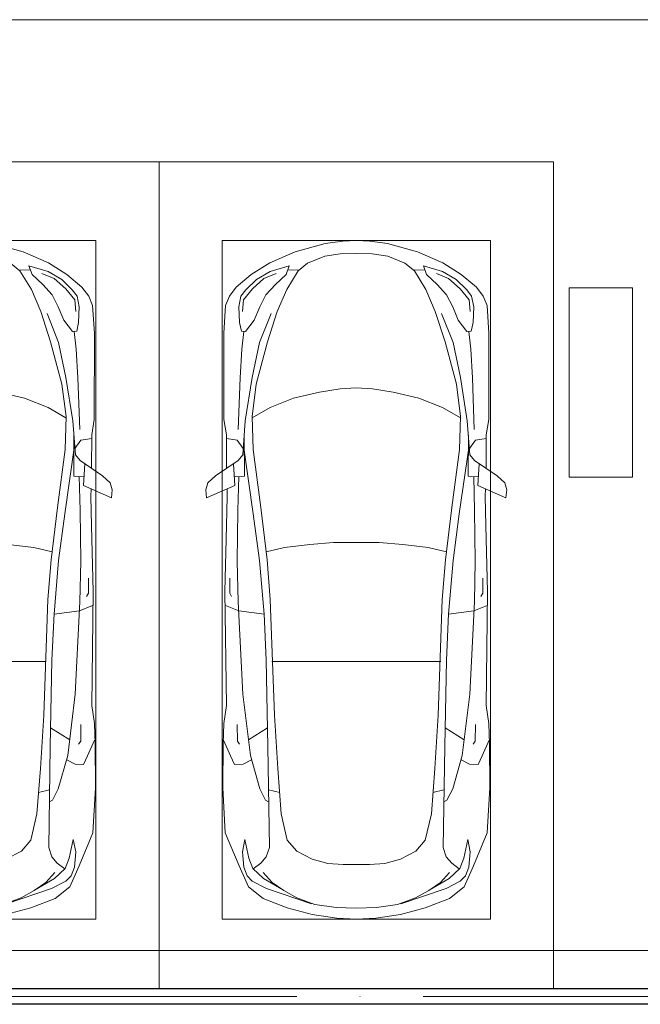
# Model space of a CAD drawing. Header units: millimetres. Extents: x -32229 to 192519, y -13689 to 125138.
# Tile 230 of 256: x 53552 to 57485, y 104310 to 110550. Entities that reach past the tile are written whole.
import ezdxf

# ---------------------------------------------------------------- set-up
doc = ezdxf.new("R2010")
doc.units = ezdxf.units.MM
doc.linetypes.add('ADSK_Осевая', pattern=[2800, 2000, -400, 0, -400])
for name, color, linetype, lineweight in [('A-DETL-GENF-OTLN', 7, 'Continuous', 18), ('A-FLOR-____-OTLN', 7, 'Continuous', 18), ('C-PRKG-____-OTLN', 7, 'Continuous', 18), ('E-CABL-TRAY-CNTR', 7, 'ADSK_Осевая', 18), ('E-CABL-TRAY-OTLN', 7, 'Continuous', 18), ('S-COLS-____-MCUT', 7, 'Continuous', 40)]:
    doc.layers.add(name, color=color, linetype=linetype, lineweight=lineweight)

# ---------------------------------------------------------------- blocks, each defined once
blk = doc.blocks.new('АР_Машиноместо - 5300x2500_С-V16--01 ЭЛ')
at = {"layer": 'A-DETL-GENF-OTLN', "color": 253, "lineweight": 13, "true_color": 0xaaaaaa}
for p, q in [((1052.6, -517.5), (861.8, -571.6)), ((1165.1, -503.1), (1052.6, -517.5)), ((1250, -500), (1165.1, -503.1)), ((1250, -500), (1334.9, -503.1)), ((1334.9, -503.1), (1447.4, -517.5)), ((1447.4, -517.5), (1638.2, -571.6)), ((861.8, -571.6), (701.8, -640.4)), ((1050.7, -599.4), (941.4, -642.2)), ((1148.8, -583), (1050.7, -599.4)), ((1250, -581.6), (1148.8, -583)), ((1250, -581.6), (1351.2, -583)), ((1351.2, -583), (1449.3, -599.4)), ((1449.3, -599.4), (1558.6, -642.2)), ((1638.2, -571.6), (1798.2, -640.4)), ((701.8, -640.4), (584.4, -714.6)), ((824.6, -660.9), (703.5, -696.4)), ((804.5, -715.7), (824.6, -660.9)), ((888.4, -685.9), (815.2, -686.6)), ((941.4, -642.2), (881.5, -691.6)), ((1558.6, -642.2), (1618.5, -691.6)), ((1611.6, -685.9), (1684.8, -686.6)), ((1695.5, -715.7), (1675.4, -660.9)), ((1675.4, -660.9), (1796.5, -696.4)), ((1798.2, -640.4), (1915.6, -714.6)), ((584.4, -714.6), (489, -795.6)), ((616.5, -746.4), (550, -812.3)), ((703.5, -696.4), (616.5, -746.4)), ((737.5, -778.3), (804.5, -715.7)), ((881.5, -691.6), (809.1, -809.4)), ((1618.5, -691.6), (1690.9, -809.4)), ((1762.5, -778.3), (1695.5, -715.7)), ((1796.5, -696.4), (1883.5, -746.4)), ((1883.5, -746.4), (1950, -812.3)), ((1915.6, -714.6), (2011, -795.6)), ((489, -795.6), (445.9, -853.1)), ((677.4, -843.7), (737.5, -778.3)), ((809.1, -809.4), (749.2, -950.3)), ((1690.9, -809.4), (1750.8, -950.3)), ((1822.6, -843.7), (1762.5, -778.3)), ((2011, -795.6), (2054.1, -853.1)), ((445.9, -853.1), (420.9, -910.7)), ((519.1, -851.5), (505.7, -920)), ((550, -812.3), (519.1, -851.5)), ((639.1, -920), (677.4, -843.7)), ((1860.9, -920), (1822.6, -843.7)), ((1950, -812.3), (1980.9, -851.5)), ((1980.9, -851.5), (1994.3, -920)), ((2054.1, -853.1), (2079.1, -910.7)), ((420.9, -910.7), (409.5, -1087)), ((505.7, -920), (510.2, -1018.7)), ((603.4, -1004.8), (639.1, -920)), ((1896.6, -1004.8), (1860.9, -920)), ((1994.3, -920), (1989.8, -1018.7)), ((2079.1, -910.7), (2090.5, -1087)), ((749.2, -950.3), (687.4, -1141)), ((1750.8, -950.3), (1812.6, -1141)), ((510.2, -1018.7), (521.5, -1074.5)), ((548.5, -1076.2), (603.4, -1004.8)), ((1951.5, -1076.2), (1896.6, -1004.8)), ((1989.8, -1018.7), (1978.5, -1074.5)), ((409.5, -1087), (410.6, -1634.2)), ((521.5, -1074.5), (548.5, -1076.2)), ((1978.5, -1074.5), (1951.5, -1076.2)), ((2090.5, -1087), (2089.4, -1634.2)), ((687.4, -1141), (615.4, -1410.3)), ((1812.6, -1141), (1884.6, -1410.3)), ((615.4, -1410.3), (589.4, -1615.5)), ((1146.9, -1439.4), (1250, -1434.1)), ((1353.1, -1439.4), (1250, -1434.1)), ((1884.6, -1410.3), (1910.6, -1615.5)), ((852.8, -1499), (1016.6, -1459.9)), ((1016.6, -1459.9), (1146.9, -1439.4)), ((1483.4, -1459.9), (1353.1, -1439.4)), ((1647.2, -1499), (1483.4, -1459.9)), ((590.4, -1624.3), (703.6, -1557.1)), ((703.6, -1557.1), (852.8, -1499)), ((1796.4, -1557.1), (1647.2, -1499)), ((1909.6, -1624.3), (1796.4, -1557.1)), ((589.4, -1615.5), (595.8, -1824.8)), ((1910.6, -1615.5), (1904.2, -1824.8)), ((410.6, -1634.2), (426.5, -1730.9)), ((546.5, -1642.6), (530.6, -1857.6)), ((1953.5, -1642.6), (1969.4, -1857.6)), ((2089.4, -1634.2), (2073.5, -1730.9)), ((426.5, -1730.9), (427.5, -1943)), ((540.9, -1993.7), (539.8, -1733.1)), ((1959.1, -1993.7), (1960.2, -1733.1)), ((2073.5, -1730.9), (2072.5, -1943)), ((495, -1765.3), (426.6, -1753.4)), ((533.6, -1816.8), (495, -1765.3)), ((597, -2231), (535, -1798.3)), ((1903, -2231), (1965, -1798.3)), ((1966.4, -1816.8), (2005, -1765.3)), ((2005, -1765.3), (2073.4, -1753.4)), ((530.6, -1857.6), (500.6, -1894.5)), ((595.8, -1824.8), (644.6, -2191.8)), ((1904.2, -1824.8), (1855.4, -2191.8)), ((1969.4, -1857.6), (1999.4, -1894.5)), ((500.6, -1894.5), (357.8, -1990.1)), ((479.9, -2052.9), (471, -1914.3)), ((1999.4, -1894.5), (2142.2, -1990.1)), ((2020.1, -2052.9), (2029, -1914.3)), ((357.8, -1990.1), (309.5, -2036.1)), ((540.9, -1993.7), (476.3, -1997.9)), ((505.9, -1996), (500, -2210.1)), ((1959.1, -1993.7), (2023.7, -1997.9)), ((1994.1, -1996), (2000, -2210.1)), ((2142.2, -1990.1), (2190.5, -2036.1)), ((309.5, -2036.1), (296.8, -2079.9)), ((301.4, -2130.5), (479.9, -2052.9)), ((2198.6, -2130.5), (2020.1, -2052.9)), ((2190.5, -2036.1), (2203.2, -2079.9)), ((296.8, -2079.9), (301.4, -2130.5)), ((428.2, -2308.5), (432.3, -2119.9)), ((432.3, -2119.9), (430.7, -2073.9)), ((2067.7, -2119.9), (2069.3, -2073.9)), ((2071.8, -2308.5), (2067.7, -2119.9)), ((2203.2, -2079.9), (2198.6, -2130.5)), ((500, -2210.1), (495.7, -2532.3)), ((636.6, -2526.5), (597, -2231)), ((644.6, -2191.8), (684.2, -2522.3)), ((1855.4, -2191.8), (1815.8, -2522.3)), ((1863.4, -2526.5), (1903, -2231)), ((2000, -2210.1), (2004.3, -2532.3)), ((417.5, -2723), (428.2, -2308.5)), ((2082.5, -2723), (2071.8, -2308.5)), ((495.7, -2532.3), (501.4, -2789.7)), ((636.6, -2526.5), (665.8, -2867.4)), ((684.2, -2522.3), (704.9, -2775.5)), ((1815.8, -2522.3), (1795.1, -2775.5)), ((1863.4, -2526.5), (1834.2, -2867.4)), ((2004.3, -2532.3), (1998.6, -2789.7)), ((447.8, -2638.7), (447.8, -2733.7)), ((2052.2, -2638.7), (2052.2, -2733.7)), ((426.5, -3446.8), (417.5, -2723)), ((447.8, -2733.7), (459.7, -2756.2)), ((2052.2, -2733.7), (2040.3, -2756.2)), ((2073.5, -3446.8), (2082.5, -2723)), ((501.4, -2789.7), (530.9, -3374.8)), ((704.9, -2775.5), (731.2, -3507.6)), ((1795.1, -2775.5), (1768.8, -3507.6)), ((1998.6, -2789.7), (1969.1, -3374.8)), ((505.1, -2846.9), (420.9, -2813.3)), ((665.8, -2867.4), (505.1, -2846.9)), ((665.6, -2864.6), (678.7, -3159.5)), ((1834.4, -2864.6), (1821.3, -3159.5)), ((1834.2, -2867.4), (1994.9, -2846.9)), ((1994.9, -2846.9), (2079.1, -2813.3)), ((678.7, -3159.5), (689.3, -3705.5)), ((1821.3, -3159.5), (1810.7, -3705.5)), ((530.9, -3374.8), (578.7, -3762.9)), ((1969.1, -3374.8), (1921.3, -3762.9)), ((409.5, -3560), (426.5, -3446.8)), ((2090.5, -3560), (2073.5, -3446.8)), ((731.2, -3507.6), (752.2, -3845.6)), ((1768.8, -3507.6), (1747.8, -3845.6)), ((405.6, -3688.5), (409.5, -3560)), ((495.5, -3566.1), (496.8, -3671.6)), ((687.1, -3588.8), (566.5, -3663.9)), ((1812.9, -3588.8), (1933.5, -3663.9)), ((2004.5, -3566.1), (2003.2, -3671.6)), ((2094.4, -3688.5), (2090.5, -3560)), ((408.2, -3667), (453.1, -3766.3)), ((496.8, -3671.6), (510.1, -3691.5)), ((2003.2, -3671.6), (1989.9, -3691.5)), ((2091.8, -3667), (2046.9, -3766.3)), ((403.4, -3968), (405.6, -3688.5)), ((689.3, -3705.5), (699.7, -4345.5)), ((1810.7, -3705.5), (1800.3, -4345.5)), ((2096.6, -3968), (2094.4, -3688.5)), ((453.1, -3766.3), (478.4, -3819.3)), ((532.5, -3818.1), (585.5, -3790.5)), ((578.7, -3762.9), (638.7, -3975.4)), ((1921.3, -3762.9), (1861.3, -3975.4)), ((1967.5, -3818.1), (1914.5, -3790.5)), ((2046.9, -3766.3), (2021.6, -3819.3)), ((478.4, -3819.3), (532.5, -3818.1)), ((752.2, -3845.6), (774.4, -4132.9)), ((1747.8, -3845.6), (1725.6, -4132.9)), ((2021.6, -3819.3), (1967.5, -3818.1)), ((419.6, -4254.2), (403.4, -3968)), ((638.7, -3975.4), (675.2, -4045.5)), ((1861.3, -3975.4), (1824.8, -4045.5)), ((2080.4, -4254.2), (2096.6, -3968)), ((675.2, -4045.5), (694.6, -4057.6)), ((1824.8, -4045.5), (1805.4, -4057.6)), ((774.4, -4132.9), (812.5, -4298.9)), ((1725.6, -4132.9), (1687.5, -4298.9)), ((507.1, -4462.6), (419.6, -4254.2)), ((543.7, -4295.1), (528.4, -4374.7)), ((569.5, -4413.1), (543.7, -4295.1)), ((812.5, -4298.9), (872.7, -4370.2)), ((1687.5, -4298.9), (1627.3, -4370.2)), ((1930.5, -4413.1), (1956.3, -4295.1)), ((1956.3, -4295.1), (1971.6, -4374.7)), ((1992.9, -4462.6), (2080.4, -4254.2)), ((699.7, -4345.5), (679.6, -4406.3)), ((1800.3, -4345.5), (1820.4, -4406.3)), ((528.4, -4374.7), (536.4, -4471.4)), ((594.6, -4479.3), (569.5, -4413.1)), ((679.6, -4406.3), (645, -4445.5)), ((872.7, -4370.2), (970.5, -4419.3)), ((970.5, -4419.3), (1069.6, -4447.3)), ((1529.5, -4419.3), (1430.4, -4447.3)), ((1627.3, -4370.2), (1529.5, -4419.3)), ((1820.4, -4406.3), (1855, -4445.5)), ((1905.4, -4479.3), (1930.5, -4413.1)), ((1971.6, -4374.7), (1963.6, -4471.4)), ((565.9, -4595.1), (507.1, -4462.6)), ((536.4, -4471.4), (557.5, -4525.7)), ((661.8, -4543.1), (594.6, -4479.3)), ((645, -4445.5), (597.3, -4481.4)), ((1069.6, -4447.3), (1167.1, -4453.2)), ((1167.1, -4453.2), (1250, -4453.9)), ((1332.9, -4453.2), (1250, -4453.9)), ((1430.4, -4447.3), (1332.9, -4453.2)), ((1838.2, -4543.1), (1905.4, -4479.3)), ((1855, -4445.5), (1902.7, -4481.4)), ((1934.1, -4595.1), (1992.9, -4462.6)), ((1963.6, -4471.4), (1942.5, -4525.7)), ((557.5, -4525.7), (590.7, -4560.1)), ((717.1, -4568.9), (659.6, -4505.3)), ((788.5, -4617.7), (661.8, -4543.1)), ((1711.5, -4617.7), (1838.2, -4543.1)), ((1782.9, -4568.9), (1840.4, -4505.3)), ((1942.5, -4525.7), (1909.3, -4560.1)), ((659.1, -4669.9), (565.9, -4595.1)), ((590.7, -4560.1), (680.7, -4606.5)), ((680.7, -4606.5), (967, -4703.6)), ((791.3, -4619.7), (717.1, -4568.9)), ((1819.3, -4606.5), (1533, -4703.6)), ((1708.7, -4619.7), (1782.9, -4568.9)), ((1909.3, -4560.1), (1819.3, -4606.5)), ((1840.9, -4669.9), (1934.1, -4595.1)), ((812.7, -4729.4), (659.1, -4669.9)), ((873.9, -4665.1), (791.3, -4619.7)), ((988.2, -4706.7), (873.9, -4665.1)), ((1511.8, -4706.7), (1626.1, -4665.1)), ((1626.1, -4665.1), (1708.7, -4619.7)), ((1687.3, -4729.4), (1840.9, -4669.9)), ((970.2, -4771.8), (812.7, -4729.4)), ((1122.2, -4726.4), (988.2, -4706.7)), ((1250, -4731.7), (1122.2, -4726.4)), ((1250, -4731.7), (1377.8, -4726.4)), ((1377.8, -4726.4), (1511.8, -4706.7)), ((1529.8, -4771.8), (1687.3, -4729.4)), ((1126.4, -4794.1), (970.2, -4771.8)), ((1250, -4800), (1126.4, -4794.1)), ((1250, -4800), (1373.6, -4794.1)), ((1373.6, -4794.1), (1529.8, -4771.8))]:
    blk.add_line(p, q, dxfattribs=at)
at = {"layer": 'A-DETL-GENF-OTLN', "color": 254, "lineweight": 13, "true_color": 0xd4d4d4}
for p, q in [((664.7, -739.9), (591.7, -805)), ((742.6, -707.8), (664.7, -739.9)), ((1757.4, -707.8), (1835.3, -739.9)), ((1835.3, -739.9), (1908.3, -805)), ((591.7, -805), (534.5, -874.4)), ((1908.3, -805), (1965.5, -874.4)), ((534.5, -874.4), (528.1, -949.5)), ((1965.5, -874.4), (1971.9, -949.5)), ((710.2, -962.8), (636.7, -1146)), ((1789.8, -962.8), (1863.3, -1146)), ((537.4, -1076.1), (524.9, -1188.6)), ((1962.6, -1076.1), (1975.1, -1188.6)), ((636.7, -1146), (590.3, -1367.8)), ((1863.3, -1146), (1909.7, -1367.8)), ((524.9, -1188.6), (513.9, -1368.9)), ((1975.1, -1188.6), (1986.1, -1368.9)), ((513.9, -1368.9), (502.3, -1696.3)), ((590.3, -1367.8), (546.5, -1642.6)), ((1909.7, -1367.8), (1953.5, -1642.6)), ((1986.1, -1368.9), (1997.7, -1696.3)), ((794.6, -2446), (955.7, -2426.8)), ((955.7, -2426.8), (1105.5, -2413.7)), ((1105.5, -2413.7), (1250, -2412.9)), ((1394.5, -2413.7), (1250, -2412.9)), ((1544.3, -2426.8), (1394.5, -2413.7)), ((1705.4, -2446), (1544.3, -2426.8)), ((677.9, -2473), (794.6, -2446)), ((1822.1, -2473), (1705.4, -2446)), ((715.1, -3168.3), (1250, -3167.3)), ((1784.9, -3168.3), (1250, -3167.3)), ((694.6, -3980.4), (765.1, -3996.8)), ((1805.4, -3980.4), (1734.9, -3996.8))]:
    blk.add_line(p, q, dxfattribs=at)
at = {"layer": 'C-PRKG-____-OTLN', "color": 253, "lineweight": 13, "true_color": 0xaaaaaa}
for p, q in [((2500, 0), (0, 0)), ((0, 0), (0, -5240.2)), ((2500, 0), (2500, -5240.2)), ((400, -500), (400, -4800)), ((400, -500), (2100, -500)), ((2100, -500), (2100, -4800)), ((400, -4800), (2100, -4800))]:
    blk.add_line(p, q, dxfattribs=at)
blk = doc.blocks.new('АР_Машиноместо - 5300x2500_С-V14--01 ЭЛ')
at = {"layer": 'A-DETL-GENF-OTLN', "color": 253, "lineweight": 13, "true_color": 0xaaaaaa}
for p, q in [((970.2, 4771.8), (812.7, 4729.4)), ((1126.4, 4794.1), (970.2, 4771.8)), ((1250, 4800), (1126.4, 4794.1)), ((1250, 4800), (1373.6, 4794.1)), ((1373.6, 4794.1), (1529.8, 4771.8)), ((1529.8, 4771.8), (1687.3, 4729.4)), ((812.7, 4729.4), (659.1, 4669.9)), ((680.7, 4606.5), (967, 4703.6)), ((988.2, 4706.7), (873.9, 4665.1)), ((1122.2, 4726.4), (988.2, 4706.7)), ((1250, 4731.7), (1122.2, 4726.4)), ((1250, 4731.7), (1377.8, 4726.4)), ((1377.8, 4726.4), (1511.8, 4706.7)), ((1511.8, 4706.7), (1626.1, 4665.1)), ((1819.3, 4606.5), (1533, 4703.6)), ((1687.3, 4729.4), (1840.9, 4669.9)), ((659.1, 4669.9), (565.9, 4595.1)), ((791.3, 4619.7), (717.1, 4568.9)), ((873.9, 4665.1), (791.3, 4619.7)), ((1626.1, 4665.1), (1708.7, 4619.7)), ((1708.7, 4619.7), (1782.9, 4568.9)), ((1840.9, 4669.9), (1934.1, 4595.1)), ((565.9, 4595.1), (507.1, 4462.6)), ((557.5, 4525.7), (590.7, 4560.1)), ((590.7, 4560.1), (680.7, 4606.5)), ((717.1, 4568.9), (659.6, 4505.3)), ((788.5, 4617.7), (661.8, 4543.1)), ((1711.5, 4617.7), (1838.2, 4543.1)), ((1782.9, 4568.9), (1840.4, 4505.3)), ((1909.3, 4560.1), (1819.3, 4606.5)), ((1942.5, 4525.7), (1909.3, 4560.1)), ((1934.1, 4595.1), (1992.9, 4462.6)), ((536.4, 4471.4), (557.5, 4525.7)), ((661.8, 4543.1), (594.6, 4479.3)), ((1838.2, 4543.1), (1905.4, 4479.3)), ((1963.6, 4471.4), (1942.5, 4525.7)), ((507.1, 4462.6), (419.6, 4254.2)), ((528.4, 4374.7), (536.4, 4471.4)), ((594.6, 4479.3), (569.5, 4413.1)), ((645, 4445.5), (597.3, 4481.4)), ((679.6, 4406.3), (645, 4445.5)), ((970.5, 4419.3), (1069.6, 4447.3)), ((1069.6, 4447.3), (1167.1, 4453.2)), ((1167.1, 4453.2), (1250, 4453.9)), ((1332.9, 4453.2), (1250, 4453.9)), ((1430.4, 4447.3), (1332.9, 4453.2)), ((1529.5, 4419.3), (1430.4, 4447.3)), ((1820.4, 4406.3), (1855, 4445.5)), ((1855, 4445.5), (1902.7, 4481.4)), ((1905.4, 4479.3), (1930.5, 4413.1)), ((1971.6, 4374.7), (1963.6, 4471.4)), ((1992.9, 4462.6), (2080.4, 4254.2)), ((543.7, 4295.1), (528.4, 4374.7)), ((569.5, 4413.1), (543.7, 4295.1)), ((699.7, 4345.5), (679.6, 4406.3)), ((812.5, 4298.9), (872.7, 4370.2)), ((872.7, 4370.2), (970.5, 4419.3)), ((1627.3, 4370.2), (1529.5, 4419.3)), ((1687.5, 4298.9), (1627.3, 4370.2)), ((1800.3, 4345.5), (1820.4, 4406.3)), ((1930.5, 4413.1), (1956.3, 4295.1)), ((1956.3, 4295.1), (1971.6, 4374.7)), ((689.3, 3705.5), (699.7, 4345.5)), ((1810.7, 3705.5), (1800.3, 4345.5)), ((419.6, 4254.2), (403.4, 3968)), ((774.4, 4132.9), (812.5, 4298.9)), ((1725.6, 4132.9), (1687.5, 4298.9)), ((2080.4, 4254.2), (2096.6, 3968)), ((752.2, 3845.6), (774.4, 4132.9)), ((1747.8, 3845.6), (1725.6, 4132.9)), ((675.2, 4045.5), (694.6, 4057.6)), ((1824.8, 4045.5), (1805.4, 4057.6)), ((638.7, 3975.4), (675.2, 4045.5)), ((1861.3, 3975.4), (1824.8, 4045.5)), ((403.4, 3968), (405.6, 3688.5)), ((578.7, 3762.9), (638.7, 3975.4)), ((1921.3, 3762.9), (1861.3, 3975.4)), ((2096.6, 3968), (2094.4, 3688.5)), ((453.1, 3766.3), (478.4, 3819.3)), ((478.4, 3819.3), (532.5, 3818.1)), ((532.5, 3818.1), (585.5, 3790.5)), ((731.2, 3507.6), (752.2, 3845.6)), ((1768.8, 3507.6), (1747.8, 3845.6)), ((1967.5, 3818.1), (1914.5, 3790.5)), ((2021.6, 3819.3), (1967.5, 3818.1)), ((2046.9, 3766.3), (2021.6, 3819.3)), ((408.2, 3667), (453.1, 3766.3)), ((530.9, 3374.8), (578.7, 3762.9)), ((1969.1, 3374.8), (1921.3, 3762.9)), ((2091.8, 3667), (2046.9, 3766.3)), ((405.6, 3688.5), (409.5, 3560)), ((496.8, 3671.6), (510.1, 3691.5)), ((678.7, 3159.5), (689.3, 3705.5)), ((1821.3, 3159.5), (1810.7, 3705.5)), ((2003.2, 3671.6), (1989.9, 3691.5)), ((2094.4, 3688.5), (2090.5, 3560)), ((495.5, 3566.1), (496.8, 3671.6)), ((687.1, 3588.8), (566.5, 3663.9)), ((1812.9, 3588.8), (1933.5, 3663.9)), ((2004.5, 3566.1), (2003.2, 3671.6)), ((409.5, 3560), (426.5, 3446.8)), ((2090.5, 3560), (2073.5, 3446.8)), ((704.9, 2775.5), (731.2, 3507.6)), ((1795.1, 2775.5), (1768.8, 3507.6)), ((426.5, 3446.8), (417.5, 2723)), ((2073.5, 3446.8), (2082.5, 2723)), ((501.4, 2789.7), (530.9, 3374.8)), ((1998.6, 2789.7), (1969.1, 3374.8)), ((665.6, 2864.6), (678.7, 3159.5)), ((1834.4, 2864.6), (1821.3, 3159.5)), ((505.1, 2846.9), (420.9, 2813.3)), ((665.8, 2867.4), (505.1, 2846.9)), ((636.6, 2526.5), (665.8, 2867.4)), ((1834.2, 2867.4), (1994.9, 2846.9)), ((1863.4, 2526.5), (1834.2, 2867.4)), ((1994.9, 2846.9), (2079.1, 2813.3)), ((447.8, 2733.7), (459.7, 2756.2)), ((495.7, 2532.3), (501.4, 2789.7)), ((684.2, 2522.3), (704.9, 2775.5)), ((1815.8, 2522.3), (1795.1, 2775.5)), ((2004.3, 2532.3), (1998.6, 2789.7)), ((2052.2, 2733.7), (2040.3, 2756.2)), ((417.5, 2723), (428.2, 2308.5)), ((447.8, 2638.7), (447.8, 2733.7)), ((2052.2, 2638.7), (2052.2, 2733.7)), ((2082.5, 2723), (2071.8, 2308.5)), ((500, 2210.1), (495.7, 2532.3)), ((636.6, 2526.5), (597, 2231)), ((644.6, 2191.8), (684.2, 2522.3)), ((1855.4, 2191.8), (1815.8, 2522.3)), ((1863.4, 2526.5), (1903, 2231)), ((2000, 2210.1), (2004.3, 2532.3)), ((428.2, 2308.5), (432.3, 2119.9)), ((2071.8, 2308.5), (2067.7, 2119.9)), ((505.9, 1996), (500, 2210.1)), ((597, 2231), (535, 1798.3)), ((595.8, 1824.8), (644.6, 2191.8)), ((1904.2, 1824.8), (1855.4, 2191.8)), ((1903, 2231), (1965, 1798.3)), ((1994.1, 1996), (2000, 2210.1)), ((296.8, 2079.9), (301.4, 2130.5)), ((301.4, 2130.5), (479.9, 2052.9)), ((2198.6, 2130.5), (2020.1, 2052.9)), ((2203.2, 2079.9), (2198.6, 2130.5)), ((309.5, 2036.1), (296.8, 2079.9)), ((432.3, 2119.9), (430.7, 2073.9)), ((2067.7, 2119.9), (2069.3, 2073.9)), ((2190.5, 2036.1), (2203.2, 2079.9)), ((357.8, 1990.1), (309.5, 2036.1)), ((479.9, 2052.9), (471, 1914.3)), ((540.9, 1993.7), (476.3, 1997.9)), ((1959.1, 1993.7), (2023.7, 1997.9)), ((2020.1, 2052.9), (2029, 1914.3)), ((2142.2, 1990.1), (2190.5, 2036.1)), ((500.6, 1894.5), (357.8, 1990.1)), ((426.5, 1730.9), (427.5, 1943)), ((540.9, 1993.7), (539.8, 1733.1)), ((1959.1, 1993.7), (1960.2, 1733.1)), ((1999.4, 1894.5), (2142.2, 1990.1)), ((2073.5, 1730.9), (2072.5, 1943)), ((530.6, 1857.6), (500.6, 1894.5)), ((1969.4, 1857.6), (1999.4, 1894.5)), ((533.6, 1816.8), (495, 1765.3)), ((546.5, 1642.6), (530.6, 1857.6)), ((589.4, 1615.5), (595.8, 1824.8)), ((1910.6, 1615.5), (1904.2, 1824.8)), ((1953.5, 1642.6), (1969.4, 1857.6)), ((1966.4, 1816.8), (2005, 1765.3)), ((495, 1765.3), (426.6, 1753.4)), ((2005, 1765.3), (2073.4, 1753.4)), ((410.6, 1634.2), (426.5, 1730.9)), ((2089.4, 1634.2), (2073.5, 1730.9)), ((409.5, 1087), (410.6, 1634.2)), ((590.4, 1624.3), (703.6, 1557.1)), ((1909.6, 1624.3), (1796.4, 1557.1)), ((2090.5, 1087), (2089.4, 1634.2)), ((615.4, 1410.3), (589.4, 1615.5)), ((1884.6, 1410.3), (1910.6, 1615.5)), ((703.6, 1557.1), (852.8, 1499)), ((852.8, 1499), (1016.6, 1459.9)), ((1647.2, 1499), (1483.4, 1459.9)), ((1796.4, 1557.1), (1647.2, 1499)), ((1016.6, 1459.9), (1146.9, 1439.4)), ((1146.9, 1439.4), (1250, 1434.1)), ((1353.1, 1439.4), (1250, 1434.1)), ((1483.4, 1459.9), (1353.1, 1439.4)), ((687.4, 1141), (615.4, 1410.3)), ((1812.6, 1141), (1884.6, 1410.3)), ((749.2, 950.3), (687.4, 1141)), ((1750.8, 950.3), (1812.6, 1141)), ((420.9, 910.7), (409.5, 1087)), ((510.2, 1018.7), (521.5, 1074.5)), ((521.5, 1074.5), (548.5, 1076.2)), ((548.5, 1076.2), (603.4, 1004.8)), ((1951.5, 1076.2), (1896.6, 1004.8)), ((1978.5, 1074.5), (1951.5, 1076.2)), ((1989.8, 1018.7), (1978.5, 1074.5)), ((2079.1, 910.7), (2090.5, 1087)), ((505.7, 920), (510.2, 1018.7)), ((603.4, 1004.8), (639.1, 920)), ((1896.6, 1004.8), (1860.9, 920)), ((1994.3, 920), (1989.8, 1018.7)), ((809.1, 809.4), (749.2, 950.3)), ((1690.9, 809.4), (1750.8, 950.3)), ((445.9, 853.1), (420.9, 910.7)), ((519.1, 851.5), (505.7, 920)), ((639.1, 920), (677.4, 843.7)), ((1860.9, 920), (1822.6, 843.7)), ((1980.9, 851.5), (1994.3, 920)), ((2054.1, 853.1), (2079.1, 910.7)), ((489, 795.6), (445.9, 853.1)), ((550, 812.3), (519.1, 851.5)), ((616.5, 746.4), (550, 812.3)), ((677.4, 843.7), (737.5, 778.3)), ((1822.6, 843.7), (1762.5, 778.3)), ((1883.5, 746.4), (1950, 812.3)), ((1950, 812.3), (1980.9, 851.5)), ((2011, 795.6), (2054.1, 853.1)), ((584.4, 714.6), (489, 795.6)), ((737.5, 778.3), (804.5, 715.7)), ((881.5, 691.6), (809.1, 809.4)), ((1618.5, 691.6), (1690.9, 809.4)), ((1762.5, 778.3), (1695.5, 715.7)), ((1915.6, 714.6), (2011, 795.6)), ((701.8, 640.4), (584.4, 714.6)), ((703.5, 696.4), (616.5, 746.4)), ((824.6, 660.9), (703.5, 696.4)), ((804.5, 715.7), (824.6, 660.9)), ((888.4, 685.9), (815.2, 686.6)), ((941.4, 642.2), (881.5, 691.6)), ((1558.6, 642.2), (1618.5, 691.6)), ((1611.6, 685.9), (1684.8, 686.6)), ((1695.5, 715.7), (1675.4, 660.9)), ((1675.4, 660.9), (1796.5, 696.4)), ((1796.5, 696.4), (1883.5, 746.4)), ((1798.2, 640.4), (1915.6, 714.6)), ((861.8, 571.6), (701.8, 640.4)), ((1050.7, 599.4), (941.4, 642.2)), ((1449.3, 599.4), (1558.6, 642.2)), ((1638.2, 571.6), (1798.2, 640.4)), ((1052.6, 517.5), (861.8, 571.6)), ((1148.8, 583), (1050.7, 599.4)), ((1250, 581.6), (1148.8, 583)), ((1250, 581.6), (1351.2, 583)), ((1351.2, 583), (1449.3, 599.4)), ((1447.4, 517.5), (1638.2, 571.6)), ((1165.1, 503.1), (1052.6, 517.5)), ((1250, 500), (1165.1, 503.1)), ((1250, 500), (1334.9, 503.1)), ((1334.9, 503.1), (1447.4, 517.5))]:
    blk.add_line(p, q, dxfattribs=at)
at = {"layer": 'A-DETL-GENF-OTLN', "color": 254, "lineweight": 13, "true_color": 0xd4d4d4}
for p, q in [((694.6, 3980.4), (765.1, 3996.8)), ((1805.4, 3980.4), (1734.9, 3996.8)), ((715.1, 3168.3), (1250, 3167.3)), ((1784.9, 3168.3), (1250, 3167.3)), ((677.9, 2473), (794.6, 2446)), ((794.6, 2446), (955.7, 2426.8)), ((1705.4, 2446), (1544.3, 2426.8)), ((1822.1, 2473), (1705.4, 2446)), ((955.7, 2426.8), (1105.5, 2413.7)), ((1105.5, 2413.7), (1250, 2412.9)), ((1394.5, 2413.7), (1250, 2412.9)), ((1544.3, 2426.8), (1394.5, 2413.7)), ((513.9, 1368.9), (502.3, 1696.3)), ((1986.1, 1368.9), (1997.7, 1696.3)), ((590.3, 1367.8), (546.5, 1642.6)), ((1909.7, 1367.8), (1953.5, 1642.6)), ((524.9, 1188.6), (513.9, 1368.9)), ((636.7, 1146), (590.3, 1367.8)), ((1863.3, 1146), (1909.7, 1367.8)), ((1975.1, 1188.6), (1986.1, 1368.9)), ((537.4, 1076.1), (524.9, 1188.6)), ((1962.6, 1076.1), (1975.1, 1188.6)), ((710.2, 962.8), (636.7, 1146)), ((1789.8, 962.8), (1863.3, 1146)), ((534.5, 874.4), (528.1, 949.5)), ((1965.5, 874.4), (1971.9, 949.5)), ((591.7, 805), (534.5, 874.4)), ((1908.3, 805), (1965.5, 874.4)), ((664.7, 739.9), (591.7, 805)), ((1835.3, 739.9), (1908.3, 805)), ((742.6, 707.8), (664.7, 739.9)), ((1757.4, 707.8), (1835.3, 739.9))]:
    blk.add_line(p, q, dxfattribs=at)
at = {"layer": 'C-PRKG-____-OTLN', "color": 253, "lineweight": 13, "true_color": 0xaaaaaa}
for p, q in [((0, 0), (0, 5240.2)), ((2500, 0), (2500, 5240.2)), ((400, 4800), (2100, 4800)), ((400, 500), (400, 4800)), ((2100, 500), (2100, 4800)), ((400, 500), (2100, 500)), ((2500, 0), (0, 0))]:
    blk.add_line(p, q, dxfattribs=at)
blk = doc.blocks.new('Наметкина 10_РД_АР_П_отсоединено_rvt-1--01 ЭЛ')
at = {"layer": 'A-FLOR-____-OTLN', "color": 253, "lineweight": 13, "true_color": 0xaaaaaa}
for p, q in [((114485.8, 110550), (47985.3, 110550)), ((49635.3, 110550), (114485.8, 110550)), ((65260.3, 104650), (49635.3, 104650))]:
    blk.add_line(p, q, dxfattribs=at)
at = {"layer": 'S-COLS-____-MCUT', "color": 253, "lineweight": 15, "true_color": 0xaaaaaa}
for p, q in [((57435.3, 108850), (57035.3, 108850)), ((57035.3, 108850), (57035.3, 107650)), ((57435.3, 107650), (57435.3, 108850)), ((57035.3, 107650), (57435.3, 107650))]:
    blk.add_line(p, q, dxfattribs=at)
at = {"layer": 'C-PRKG-____-OTLN', "color": 253, "lineweight": 13, "true_color": 0xaaaaaa}
blk.add_blockref('АР_Машиноместо - 5300x2500_С-V16--01 ЭЛ', (51935.3, 109650), dxfattribs=at)
at = {"layer": 'C-PRKG-____-OTLN', "color": 253, "lineweight": 13, "true_color": 0xaaaaaa, "rotation": 180}
blk.add_blockref('АР_Машиноместо - 5300x2500_С-V14--01 ЭЛ', (56935.3, 109650), dxfattribs=at)

msp = doc.modelspace()

# ---------------------------------------------------------------- linework, layer by layer
at = {"layer": 'E-CABL-TRAY-CNTR', "color": 5, "true_color": 0x0000ff}
msp.add_line((114110.8, 104359.8), (50057.8, 104359.8), dxfattribs=at)
at = {"layer": 'E-CABL-TRAY-OTLN', "color": 5, "true_color": 0x0000ff}
for p, q in [((114110.8, 104409.8), (50057.8, 104409.8)), ((114110.8, 104407.3), (50057.8, 104407.3)), ((114110.8, 104312.4), (50057.8, 104312.4)), ((114110.8, 104309.8), (50057.8, 104309.8))]:
    msp.add_line(p, q, dxfattribs=at)

# ---------------------------------------------------------------- block references
at = {"lineweight": 5}
msp.add_blockref('Наметкина 10_РД_АР_П_отсоединено_rvt-1--01 ЭЛ', (0, 0), dxfattribs=at)

doc.saveas('drawing.dxf')
